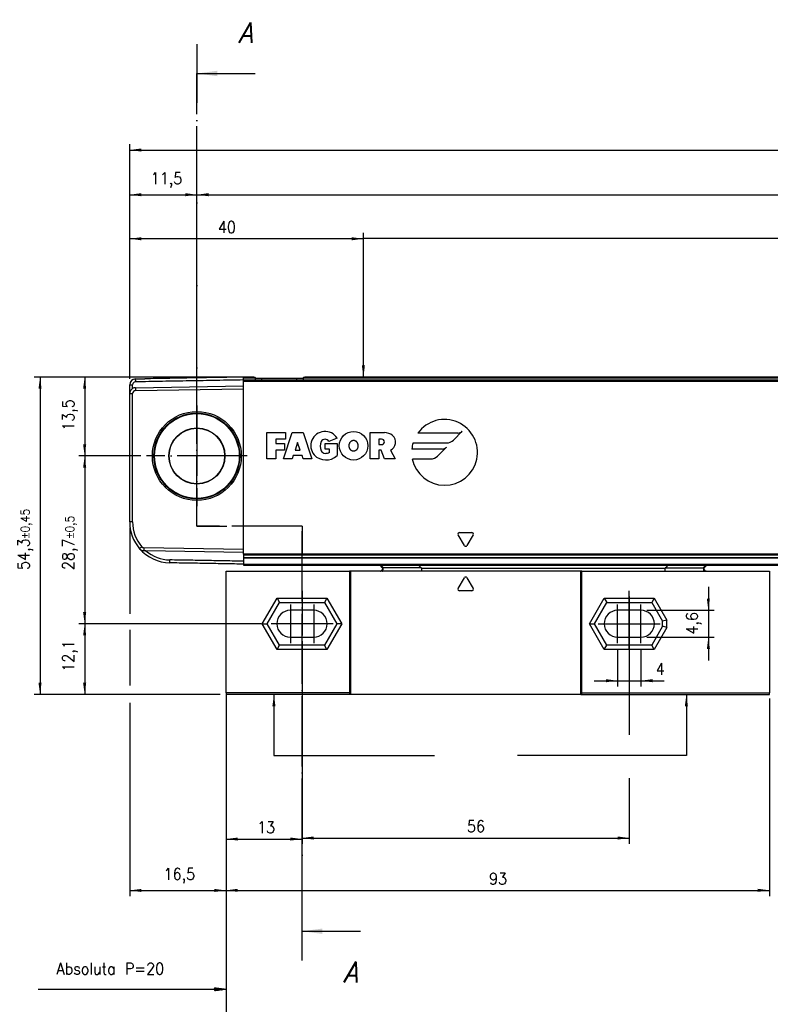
# Model space of a CAD drawing. Header units: millimetres. Extents: x -500 to 979, y -592 to 328.
# Tile 3 of 23: x -373 to -244, y 64 to 232. Entities that reach past the tile are written whole.
import ezdxf

# ---------------------------------------------------------------- set-up
doc = ezdxf.new("R2010")
doc.units = ezdxf.units.MM
doc.linetypes.add('DOT_CENTER', pattern=[14, 12, -1, 0, -1])
doc.layers.add('1', color=7, linetype='Continuous')
doc.styles.add('CONVERTER_11', font='txt.shx', dxfattribs={"width": 0.9, "oblique": 15})
doc.styles.add('CONVERTER_12', font='txt.shx', dxfattribs={"width": 0.9})
doc.dimstyles.new('ME10_DIM_23', dxfattribs={"dimtxt": 2, "dimasz": 2, "dimexe": 1, "dimexo": 1, "dimgap": 1, "dimtad": 1, "dimdsep": 46, "dimtxsty": 'CONVERTER_12', "dimsah": 1, "dimcen": 0.09, "dimclrd": 2, "dimclre": 2, "dimclrt": 2, "dimadec": 0, "dimazin": 0, "dimtfac": 1, "dimtdec": 4, "dimtix": 1, "dimtmove": 0, "dimatfit": 3, "dimfxl": 1, "dimtolj": 1, "dimtzin": 0, "dimarcsym": 0})
doc.dimstyles.new('ME10_DIM_24', dxfattribs={"dimtxt": 2, "dimasz": 2, "dimexe": 1, "dimexo": 1, "dimgap": 1, "dimtad": 1, "dimdsep": 46, "dimtxsty": 'CONVERTER_12', "dimsah": 1, "dimcen": 0.09, "dimclrd": 2, "dimclre": 2, "dimclrt": 2, "dimadec": 0, "dimazin": 0, "dimtfac": 1, "dimtdec": 4, "dimtix": 1, "dimtmove": 0, "dimatfit": 3, "dimfxl": 1, "dimtolj": 1, "dimtzin": 0, "dimarcsym": 0})
doc.dimstyles.new('ME10_DIM_25', dxfattribs={"dimtxt": 2, "dimasz": 2, "dimexe": 1, "dimexo": 1, "dimgap": 1, "dimtad": 1, "dimdsep": 46, "dimtxsty": 'CONVERTER_12', "dimsah": 1, "dimcen": 0.09, "dimclrd": 2, "dimclre": 2, "dimclrt": 2, "dimadec": 0, "dimazin": 0, "dimtol": 1, "dimtp": 0.5, "dimtm": 0.5, "dimtfac": 0.75, "dimtdec": 0, "dimtix": 1, "dimtmove": 0, "dimatfit": 3, "dimfxl": 1, "dimtolj": 1, "dimtzin": 0, "dimarcsym": 0})
doc.dimstyles.new('ME10_DIM_26', dxfattribs={"dimtxt": 2, "dimasz": 2, "dimexe": 1, "dimexo": 1, "dimgap": 1, "dimtad": 1, "dimdsep": 46, "dimtxsty": 'CONVERTER_12', "dimsah": 1, "dimcen": 0.09, "dimclrd": 2, "dimclre": 2, "dimclrt": 2, "dimadec": 0, "dimazin": 0, "dimtfac": 1, "dimtdec": 4, "dimtix": 1, "dimtmove": 0, "dimatfit": 3, "dimfxl": 1, "dimtolj": 1, "dimtzin": 0, "dimarcsym": 0})
doc.dimstyles.new('ME10_DIM_27', dxfattribs={"dimtxt": 2, "dimasz": 2, "dimexe": 1, "dimexo": 1, "dimgap": 1, "dimtad": 1, "dimdsep": 46, "dimtxsty": 'CONVERTER_12', "dimsah": 1, "dimcen": 0.09, "dimclrd": 2, "dimclre": 2, "dimclrt": 2, "dimadec": 0, "dimazin": 0, "dimtfac": 1, "dimtdec": 4, "dimtix": 1, "dimtmove": 0, "dimatfit": 3, "dimfxl": 1, "dimtolj": 1, "dimtzin": 0, "dimarcsym": 0})
doc.dimstyles.new('ME10_DIM_28', dxfattribs={"dimtxt": 2, "dimasz": 2, "dimexe": 1, "dimexo": 1, "dimgap": 1, "dimtad": 1, "dimdsep": 46, "dimtxsty": 'CONVERTER_12', "dimsah": 1, "dimcen": 0.09, "dimclrd": 2, "dimclre": 2, "dimclrt": 2, "dimadec": 0, "dimazin": 0, "dimtfac": 1, "dimtdec": 4, "dimtix": 1, "dimtmove": 0, "dimatfit": 3, "dimfxl": 1, "dimtolj": 1, "dimtzin": 0, "dimarcsym": 0})
doc.dimstyles.new('ME10_DIM_29', dxfattribs={"dimtxt": 2, "dimasz": 2, "dimexe": 1, "dimexo": 1, "dimgap": 1, "dimtad": 1, "dimdsep": 46, "dimtxsty": 'CONVERTER_12', "dimsah": 1, "dimcen": 0.09, "dimclrd": 2, "dimclre": 2, "dimclrt": 2, "dimadec": 0, "dimazin": 0, "dimtfac": 1, "dimtdec": 4, "dimtix": 1, "dimtmove": 0, "dimatfit": 3, "dimfxl": 1, "dimtolj": 1, "dimtzin": 0, "dimarcsym": 0})
doc.dimstyles.new('ME10_DIM_30', dxfattribs={"dimtxt": 2, "dimasz": 2, "dimexe": 1, "dimexo": 1, "dimgap": 1, "dimtad": 1, "dimdsep": 46, "dimtxsty": 'CONVERTER_12', "dimsah": 1, "dimcen": 0.09, "dimclrd": 2, "dimclre": 2, "dimclrt": 2, "dimadec": 0, "dimazin": 0, "dimtfac": 1, "dimtdec": 4, "dimtix": 1, "dimtmove": 0, "dimatfit": 3, "dimfxl": 1, "dimtolj": 1, "dimtzin": 0, "dimarcsym": 0})
doc.dimstyles.new('ME10_DIM_31', dxfattribs={"dimtxt": 2, "dimasz": 2, "dimexe": 1, "dimexo": 1, "dimgap": 1, "dimtad": 1, "dimdsep": 46, "dimtxsty": 'CONVERTER_12', "dimsah": 1, "dimcen": 0.09, "dimclrd": 2, "dimclre": 2, "dimclrt": 2, "dimadec": 0, "dimazin": 0, "dimtol": 1, "dimtp": 0.45, "dimtm": 0.45, "dimtfac": 0.75, "dimtdec": 0, "dimtix": 1, "dimtmove": 0, "dimatfit": 3, "dimfxl": 1, "dimtolj": 1, "dimtzin": 0, "dimarcsym": 0})
doc.dimstyles.new('ME10_DIM_32', dxfattribs={"dimtxt": 2, "dimasz": 2, "dimexe": 1, "dimexo": 1, "dimgap": 1, "dimtad": 1, "dimdsep": 46, "dimtxsty": 'CONVERTER_12', "dimsah": 1, "dimcen": 0.09, "dimclrd": 2, "dimclre": 2, "dimclrt": 2, "dimadec": 0, "dimazin": 0, "dimtfac": 1, "dimtdec": 4, "dimtix": 1, "dimtmove": 0, "dimatfit": 3, "dimfxl": 1, "dimtolj": 1, "dimtzin": 0, "dimarcsym": 0})
doc.dimstyles.new('ME10_DIM_33', dxfattribs={"dimtxt": 2, "dimasz": 2, "dimexe": 1, "dimexo": 1, "dimgap": 1, "dimtad": 1, "dimdsep": 46, "dimtxsty": 'CONVERTER_12', "dimsah": 1, "dimcen": 0.09, "dimclrd": 2, "dimclre": 2, "dimclrt": 2, "dimadec": 0, "dimazin": 0, "dimtol": 1, "dimtp": 0.4, "dimtm": 0.4, "dimtfac": 0.75, "dimtdec": 0, "dimtix": 1, "dimtmove": 0, "dimatfit": 3, "dimfxl": 1, "dimtolj": 1, "dimtzin": 0, "dimarcsym": 0})
doc.dimstyles.new('ME10_DIM_34', dxfattribs={"dimtxt": 2, "dimasz": 2, "dimexe": 1, "dimexo": 1, "dimgap": 1, "dimtad": 1, "dimdsep": 46, "dimtxsty": 'CONVERTER_12', "dimsah": 1, "dimcen": 0.09, "dimclrd": 2, "dimclre": 2, "dimclrt": 2, "dimadec": 0, "dimazin": 0, "dimtol": 1, "dimtp": 0.4, "dimtm": 0.4, "dimtfac": 0.75, "dimtdec": 0, "dimtix": 1, "dimtmove": 0, "dimatfit": 3, "dimfxl": 1, "dimtolj": 1, "dimtzin": 0, "dimarcsym": 0})
doc.dimstyles.new('ME10_DIM_35', dxfattribs={"dimtxt": 2, "dimasz": 2, "dimexe": 1, "dimexo": 1, "dimgap": 1, "dimtad": 1, "dimdsep": 46, "dimtxsty": 'CONVERTER_12', "dimsah": 1, "dimcen": 0.09, "dimclrd": 2, "dimclre": 2, "dimclrt": 2, "dimadec": 0, "dimazin": 0, "dimtfac": 1, "dimtdec": 4, "dimtix": 1, "dimtmove": 0, "dimatfit": 3, "dimfxl": 1, "dimtolj": 1, "dimtzin": 0, "dimarcsym": 0})
doc.dimstyles.new('ME10_DIM_37', dxfattribs={"dimtxt": 2, "dimasz": 2, "dimexe": 1, "dimexo": 1, "dimgap": 1, "dimtad": 1, "dimdsep": 46, "dimtxsty": 'CONVERTER_12', "dimsah": 1, "dimcen": 0.09, "dimclrd": 2, "dimclre": 2, "dimclrt": 2, "dimadec": 0, "dimazin": 0, "dimtfac": 1, "dimtdec": 4, "dimtix": 1, "dimtmove": 0, "dimatfit": 3, "dimfxl": 1, "dimtolj": 1, "dimtzin": 0, "dimarcsym": 0})
doc.dimstyles.new('ME10_DIM_41', dxfattribs={"dimtxt": 2, "dimasz": 2, "dimexe": 1, "dimexo": 1, "dimgap": 1, "dimtad": 1, "dimdsep": 46, "dimtxsty": 'CONVERTER_12', "dimsah": 1, "dimcen": 0.09, "dimclrd": 2, "dimclre": 2, "dimclrt": 2, "dimadec": 0, "dimazin": 0, "dimtfac": 1, "dimtdec": 4, "dimtix": 1, "dimtmove": 0, "dimatfit": 3, "dimfxl": 1, "dimtolj": 1, "dimtzin": 0, "dimarcsym": 0})
doc.dimstyles.new('ME10_DIM_42', dxfattribs={"dimtxt": 2, "dimasz": 2, "dimexe": 1, "dimexo": 1, "dimgap": 1, "dimtad": 1, "dimdsep": 46, "dimtxsty": 'CONVERTER_12', "dimsah": 1, "dimcen": 0.09, "dimclrd": 2, "dimclre": 2, "dimclrt": 2, "dimadec": 0, "dimazin": 0, "dimtfac": 1, "dimtdec": 4, "dimtix": 1, "dimtmove": 0, "dimatfit": 3, "dimfxl": 1, "dimtolj": 1, "dimtzin": 0, "dimarcsym": 0})
doc.dimstyles.get("Standard").update_dxf_attribs({"dimtxt": 0.18, "dimasz": 0.18, "dimexe": 0.18, "dimexo": 0.0625, "dimgap": 0.09, "dimtad": 0, "dimtih": 1, "dimtoh": 1, "dimdec": 4, "dimzin": 0, "dimdsep": 46, "dimtxsty": 'Standard', "dimcen": 0.09, "dimadec": 0, "dimazin": 0, "dimtfac": 1, "dimtdec": 4, "dimtofl": 0, "dimtmove": 0, "dimatfit": 3, "dimfxl": 1, "dimtolj": 1, "dimtzin": 0, "dimarcsym": 0})

# ---------------------------------------------------------------- blocks, each defined once
blk = doc.blocks.new('CABEZA_RANURADA_REGLA_S__15', base_point=(-337.3, 117.05))
at = {"color": 7, "linetype": 'Continuous'}
for p, q in [((-337.3, 117.35), (-337.3, 138.15)), ((-337.3, 138.15), (-316.17, 138.15)), ((-316, 138.15), (-316.17, 138.15)), ((-316.17, 138.15), (-316.17, 117.35)), ((-310.93, 138.15), (-316, 138.15)), ((-316, 138.15), (-316, 117.05)), ((-311, 139.15), (-310.51, 138.66)), ((-310.52, 138.15), (-310.93, 138.15)), ((-303.9, 138.15), (-310.52, 138.15)), ((-303.9, 138.74), (-304.31, 139.15)), ((-276.6, 138.15), (-303.9, 138.15)), ((-276.43, 138.15), (-276.6, 138.15)), ((-276.6, 117.05), (-276.6, 138.15)), ((-276.43, 138.15), (-262.11, 138.15)), ((-276.43, 117.35), (-276.43, 138.15)), ((-261.7, 139.15), (-262.11, 138.74)), ((-262.11, 138.15), (-255.51, 138.15)), ((-255.52, 138.66), (-255.03, 139.15)), ((-255.51, 138.15), (-255.09, 138.15)), ((-255.09, 138.15), (-244.3, 138.15)), ((-244.3, 138.15), (-244.3, 117.35)), ((-297.58, 135.18), (-296.52, 137.03)), ((-296.08, 137.03), (-295.02, 135.18)), ((-295.23, 134.8), (-297.37, 134.8)), ((-328.57, 133.55), (-328.14, 132.8)), ((-320.03, 133.55), (-320.46, 132.8)), ((-272.57, 133.55), (-272.14, 132.8)), ((-264.03, 133.55), (-264.46, 132.8)), ((-330.25, 129.15), (-328.14, 132.8)), ((-328.14, 132.8), (-320.46, 132.8)), ((-322.3, 131.45), (-326.3, 131.45)), ((-320.46, 132.8), (-318.35, 129.15)), ((-274.25, 129.15), (-272.14, 132.8)), ((-272.14, 132.8), (-264.46, 132.8)), ((-266.3, 131.45), (-270.3, 131.45)), ((-264.46, 132.8), (-262.6, 129.58)), ((-261.85, 129.78), (-262.6, 129.58)), ((-331.11, 129.15), (-330.25, 129.15)), ((-328.14, 125.5), (-330.25, 129.15)), ((-318.35, 129.15), (-320.46, 125.5)), ((-317.49, 129.15), (-318.35, 129.15)), ((-275.11, 129.15), (-274.25, 129.15)), ((-272.14, 125.5), (-274.25, 129.15)), ((-262.6, 128.72), (-264.46, 125.5)), ((-262.6, 128.72), (-262.6, 129.58)), ((-261.85, 128.52), (-262.6, 128.72)), ((-326.3, 126.85), (-322.3, 126.85)), ((-270.3, 126.85), (-266.3, 126.85)), ((-328.57, 124.75), (-328.14, 125.5)), ((-320.46, 125.5), (-328.14, 125.5)), ((-320.03, 124.75), (-320.46, 125.5)), ((-272.57, 124.75), (-272.14, 125.5)), ((-264.46, 125.5), (-272.14, 125.5)), ((-264.03, 124.75), (-264.46, 125.5)), ((-316.17, 117.35), (-337.3, 117.35)), ((-337.3, 117.35), (-337.3, 117.05)), ((-316, 117.05), (-337.3, 117.05)), ((-316, 117.05), (-316.17, 117.35)), ((-276.6, 117.05), (-316, 117.05)), ((-276.43, 117.35), (-276.6, 117.05)), ((-276.6, 117.05), (-262.25, 117.05)), ((-276.43, 117.35), (-244.3, 117.35)), ((-262.25, 117.05), (-261, 117.05)), ((-261, 117.05), (-259.75, 117.05)), ((-259.75, 117.05), (-244.3, 117.05)), ((-244.3, 117.05), (-244.3, 117.35))]:
    blk.add_line(p, q, dxfattribs=at)
at = {"color": 3, "linetype": 'Continuous'}
for p, q in [((-310.84, 139.15), (-310.43, 138.74)), ((-303.9, 138.74), (-310.43, 138.74)), ((-303.85, 138.65), (-262.16, 138.65)), ((-262.11, 138.74), (-255.6, 138.74)), ((-255.6, 138.74), (-255.19, 139.15)), ((-331.11, 129.15), (-328.57, 133.55)), ((-328.57, 133.55), (-320.03, 133.55)), ((-320.03, 133.55), (-317.49, 129.15)), ((-275.11, 129.15), (-272.57, 133.55)), ((-272.57, 133.55), (-264.03, 133.55)), ((-264.03, 133.55), (-261.85, 129.78)), ((-261.85, 128.52), (-261.85, 129.78)), ((-328.57, 124.75), (-331.11, 129.15)), ((-317.49, 129.15), (-320.03, 124.75)), ((-272.57, 124.75), (-275.11, 129.15)), ((-261.85, 128.52), (-264.03, 124.75)), ((-320.03, 124.75), (-328.57, 124.75)), ((-264.03, 124.75), (-272.57, 124.75))]:
    blk.add_line(p, q, dxfattribs=at)
at = {"color": 7, "linetype": 'Continuous'}
for centre, radius, start, end in [((-303.98, 138.64), 0.131, 3.7675, 48.9854), ((-262.03, 138.64), 0.13, 131.0124, 176.2306), ((-296.3, 136.9), 0.25, 30, 150), ((-297.37, 135.05), 0.25, 150, 270), ((-295.23, 135.05), 0.25, 270, 30), ((-326.3, 129.15), 2.3, 90, 270), ((-322.3, 129.15), 2.3, 270, 90), ((-270.3, 129.15), 2.3, 90, 270), ((-266.3, 129.15), 2.3, 270, 90)]:
    blk.add_arc(centre, radius, start, end, dxfattribs=at)
for points, knots in [([(-310.93, 138.15), (-310.91, 138.15), (-310.84, 138.16), (-310.73, 138.22), (-310.61, 138.31), (-310.53, 138.44), (-310.49, 138.55), (-310.49, 138.62), (-310.5, 138.65), (-310.51, 138.66)], [0, 0, 0, 0, 0.0741131, 0.2021641, 0.3703055, 0.5215737, 0.6576733, 0.7087042, 0.7462658, 0.7462658, 0.7462658, 0.7462658]), ([(-303.85, 138.65), (-303.85, 138.58), (-303.85, 138.47), (-303.87, 138.31), (-303.87, 138.21), (-303.89, 138.16), (-303.9, 138.15)], [0, 0, 0, 0, 0.1945783, 0.3538246, 0.4620183, 0.5052321, 0.5052321, 0.5052321, 0.5052321]), ([(-262.11, 138.15), (-262.12, 138.16), (-262.14, 138.21), (-262.14, 138.31), (-262.16, 138.47), (-262.16, 138.58), (-262.16, 138.65)], [0, 0, 0, 0, 0.0431727, 0.1513554, 0.3105983, 0.5051762, 0.5051762, 0.5051762, 0.5051762]), ([(-255.52, 138.66), (-255.53, 138.64), (-255.55, 138.59), (-255.52, 138.49), (-255.47, 138.4), (-255.4, 138.3), (-255.29, 138.21), (-255.18, 138.16), (-255.11, 138.15), (-255.09, 138.15)], [0, 0, 0, 0, 0.0620833, 0.1761379, 0.2724647, 0.3813167, 0.5449043, 0.6708685, 0.7457629, 0.7457629, 0.7457629, 0.7457629])]:
    blk.add_open_spline(points, degree=3, knots=knots, dxfattribs=at)
at = {"color": 3, "linetype": 'Continuous'}
for points, knots in [([(-310.52, 138.15), (-310.5, 138.17), (-310.46, 138.21), (-310.45, 138.35), (-310.43, 138.53), (-310.43, 138.67), (-310.43, 138.74)], [0, 0, 0, 0, 0.0612673, 0.1973464, 0.391351, 0.6083017, 0.6083017, 0.6083017, 0.6083017]), ([(-310.43, 138.74), (-310.44, 138.73), (-310.46, 138.71), (-310.48, 138.68), (-310.5, 138.67), (-310.51, 138.66), (-310.51, 138.66)], [0, 0, 0, 0, 0.0443949, 0.0806482, 0.1079614, 0.1118633, 0.1118633, 0.1118633, 0.1118633]), ([(-255.6, 138.74), (-255.6, 138.67), (-255.6, 138.53), (-255.58, 138.35), (-255.57, 138.21), (-255.52, 138.17), (-255.51, 138.15)], [0, 0, 0, 0, 0.2168263, 0.4106589, 0.5465665, 0.6076479, 0.6076479, 0.6076479, 0.6076479]), ([(-255.52, 138.66), (-255.52, 138.66), (-255.52, 138.67), (-255.54, 138.68), (-255.56, 138.71), (-255.58, 138.73), (-255.6, 138.74)], [0, 0, 0, 0, 0.0104252, 0.0208504, 0.0659319, 0.1120602, 0.1120602, 0.1120602, 0.1120602])]:
    blk.add_open_spline(points, degree=3, knots=knots, dxfattribs=at)
at = {"layer": '1', "color": 2, "linetype": 'DOT_CENTER'}
for p, q in [((-324.3, 134.8), (-324.3, 127.15)), ((-268.3, 124.75), (-268.3, 134.8)), ((-326.3, 132.45), (-326.3, 125.85)), ((-322.3, 132.45), (-322.3, 125.85)), ((-270.3, 125.85), (-270.3, 132.45)), ((-266.3, 125.85), (-266.3, 132.45)), ((-319, 129.15), (-329.6, 129.15)), ((-273.6, 129.15), (-263, 129.15))]:
    blk.add_line(p, q, dxfattribs=at)
blk = doc.blocks.new('REGLA_S-620__17', base_point=(-353.8, 139.15))
at = {"color": 7, "linetype": 'Continuous'}
for p, q in [((-352.82, 171.03), (-351.22, 171.05)), ((-333.3, 171.35), (-334.3, 171.35)), ((-334.3, 171.15), (-334.3, 171.35)), ((-334.3, 170.85), (-334.3, 171.15)), ((-334.3, 170.66), (-334.3, 170.85)), ((-334.3, 169.85), (-334.3, 170.66)), ((-332.56, 171.35), (-333.3, 171.35)), ((-332.27, 171.15), (-331.2, 171.15)), ((-331.2, 171.15), (-325.2, 171.15)), ((-325.2, 171.15), (-324.13, 171.15)), ((-203.87, 171.35), (-323.84, 171.35)), ((-353.8, 168.53), (-353.8, 170.03)), ((-353.8, 146.57), (-353.8, 168.53)), ((-353.3, 146.57), (-353.3, 168.53)), ((-352.82, 169.53), (-334.3, 169.85)), ((-352.81, 169.03), (-334.3, 169.35)), ((-334.3, 169.35), (-334.3, 169.85)), ((-334.3, 141.85), (-334.3, 169.35)), ((-351.04, 141.64), (-351.36, 141.65)), ((-334.3, 141.85), (-351.35, 142.15)), ((-334.3, 141.36), (-351.04, 141.64)), ((-334.3, 141.36), (-334.3, 141.85)), ((-334.3, 141.05), (-334.3, 141.36)), ((-334.3, 141.04), (-334.3, 140.88)), ((-334.3, 140.88), (-334.3, 140.45)), ((-334.3, 140.45), (-334.3, 140.43)), ((-334.3, 140.43), (-203.26, 140.43)), ((-334.3, 140.43), (-334.3, 139.85)), ((-334.3, 139.85), (-334.3, 139.35)), ((-334.3, 139.35), (-334.3, 139.15)), ((-334.3, 139.15), (-203.14, 139.15))]:
    blk.add_line(p, q, dxfattribs=at)
at = {"color": 3, "linetype": 'Continuous'}
for p, q in [((-352.81, 170.83), (-352.82, 171.03)), ((-352.81, 170.83), (-352.81, 170.53)), ((-332.27, 171.15), (-334.3, 171.15)), ((-334.3, 170.66), (-203.41, 170.66)), ((-331.2, 170.86), (-331.2, 171.15)), ((-325.2, 170.86), (-325.2, 171.15)), ((-203.74, 171.15), (-324.13, 171.15)), ((-353.8, 170.03), (-353.3, 170.03)), ((-353.8, 168.53), (-353.3, 168.53)), ((-352.82, 169.53), (-352.81, 169.03)), ((-330.3, 161.85), (-327.11, 161.85)), ((-330.3, 157.35), (-330.3, 161.85)), ((-327.49, 157.35), (-325.99, 161.85)), ((-327.11, 161.85), (-327.11, 160.72)), ((-325.99, 161.85), (-324.11, 161.85)), ((-324.11, 161.85), (-322.61, 157.35)), ((-312.65, 157.35), (-312.65, 161.85)), ((-312.65, 161.85), (-310.21, 161.85)), ((-297.61, 161.77), (-304.47, 161.77)), ((-298.37, 160.57), (-296.87, 162.07)), ((-327.11, 160.72), (-328.8, 160.72)), ((-328.8, 160.72), (-328.8, 159.97)), ((-325.05, 160.16), (-325.49, 158.85)), ((-324.61, 158.85), (-325.05, 160.16)), ((-318.3, 160.91), (-319.7, 160.35)), ((-311.15, 160.72), (-311.15, 159.79)), ((-310.68, 160.72), (-311.15, 160.72)), ((-305.3, 160.08), (-299.57, 160.08)), ((-328.8, 159.97), (-327.3, 159.97)), ((-327.3, 158.85), (-328.8, 158.85)), ((-328.8, 158.85), (-328.8, 157.35)), ((-327.3, 159.97), (-327.3, 158.85)), ((-325.49, 158.85), (-324.61, 158.85)), ((-320.35, 159.97), (-318.29, 159.97)), ((-320.35, 159.04), (-320.35, 159.97)), ((-319.6, 159.04), (-320.35, 159.04)), ((-319.6, 158.47), (-319.6, 159.04)), ((-318.29, 159.97), (-318.29, 157.91)), ((-311.15, 159.79), (-310.68, 159.79)), ((-310.77, 158.85), (-311.15, 158.85)), ((-311.15, 158.85), (-311.15, 157.35)), ((-310.21, 157.35), (-310.77, 158.85)), ((-309.17, 158.85), (-308.34, 157.35)), ((-300.34, 159.04), (-305.51, 159.04)), ((-301.1, 157.84), (-299.6, 159.34)), ((-328.8, 157.35), (-330.3, 157.35)), ((-325.99, 157.35), (-327.49, 157.35)), ((-325.8, 157.91), (-325.99, 157.35)), ((-324.3, 157.91), (-325.8, 157.91)), ((-324.11, 157.35), (-324.3, 157.91)), ((-322.61, 157.35), (-324.11, 157.35)), ((-311.15, 157.35), (-312.65, 157.35)), ((-308.34, 157.35), (-310.21, 157.35)), ((-305.42, 157.35), (-302.3, 157.35)), ((-353.3, 146.57), (-353.8, 146.57)), ((-296.52, 142.53), (-297.58, 144.37)), ((-297.37, 144.75), (-295.23, 144.75)), ((-295.02, 144.37), (-296.08, 142.53)), ((-351.72, 142.32), (-352.1, 141.99)), ((-351.35, 142.15), (-351.36, 141.65)), ((-346.92, 139.57), (-346.92, 140.07)), ((-203.68, 141.05), (-334.3, 141.05)), ((-203.56, 140.88), (-334.3, 140.88)), ((-203.27, 140.45), (-334.3, 140.45)), ((-334.3, 139.35), (-203.01, 139.35))]:
    blk.add_line(p, q, dxfattribs=at)
at = {"color": 2, "linetype": 'Continuous'}
blk.add_line((-334.3, 170.85), (-203.54, 170.86), dxfattribs=at)
at = {"color": 7, "linetype": 'Continuous'}
for radius in [7.61, 7.35, 7.25, 4.8, 4.75]:
    blk.add_circle((-342.3, 157.85), radius, dxfattribs=at)
at = {"color": 3, "linetype": 'Continuous'}
blk.add_circle((-315.48, 159.6), 2.44, dxfattribs=at)
at = {"color": 7, "linetype": 'Continuous'}
for centre, radius, start, end in [((-352.8, 170.03), 1, 91, 180), ((-352.8, 170.03), 0.5, 91.5077, 179.9953), ((-352.8, 168.53), 1, 120.005, 180), ((-352.8, 168.53), 1, 91, 120.005), ((-352.8, 168.53), 0.5, 91, 180), ((-346.8, 146.57), 7, 180, 220.8142), ((-346.8, 146.57), 6.5, 180, 220.8142), ((-346.8, 146.57), 7, 220.8142, 269), ((-351.34, 142.65), 1, 220.8142, 269), ((-351.34, 142.65), 0.5, 220.8142, 269), ((-346.8, 146.57), 6.5, 229.2891, 268.9325)]:
    blk.add_arc(centre, radius, start, end, dxfattribs=at)
at = {"color": 3, "linetype": 'Continuous'}
for centre, radius, start, end in [((-299.91, 158.47), 5.63, 191.537, 144.197), ((-320.36, 159.6), 2.44, 32.579, 219.5977), ((-310.21, 159.65), 2.2, 50.7613, 90), ((-297.61, 162.81), 1.04, 270, 315), ((-319.23, 159.5), 1.97, 154.6231, 202.6199), ((-320.36, 159.97), 0.752, 29.9189, 150.0811), ((-310.68, 160.26), 0.469, 270, 90), ((-309.76, 160.21), 1.48, 293.2767, 50.7613), ((-299.91, 158.47), 5.63, 163.4412, 174.2608), ((-299.57, 161.77), 1.69, 270, 315), ((-320.35, 159.04), 0.75, 202.6199, 270), ((-320.35, 159.88), 1.59, 270, 298.0725), ((-300.34, 160.08), 1.04, 270, 315), ((-320.2, 159.96), 2.8, 223.129, 312.9833), ((-302.3, 159.04), 1.69, 270, 315), ((-297.37, 144.5), 0.25, 90, 210), ((-295.23, 144.5), 0.25, 330, 90), ((-296.3, 142.65), 0.25, 210, 330)]:
    blk.add_arc(centre, radius, start, end, dxfattribs=at)
at = {"color": 7, "linetype": 'Continuous'}
for points, knots in [([(-334.3, 170.85), (-335.84, 170.82), (-338.93, 170.77), (-343.55, 170.69), (-348.18, 170.61), (-351.27, 170.55), (-352.81, 170.53)], [0, 0, 0, 0, 4.625706, 9.251412, 13.88531, 18.516016, 18.516016, 18.516016, 18.516016]), ([(-334.3, 171.35), (-335.84, 171.32), (-338.93, 171.27), (-343.29, 171.19), (-347.38, 171.12), (-349.94, 171.08), (-351.22, 171.05)], [0, 0, 0, 0, 4.625706, 9.251412, 13.085721, 16.920029, 16.920029, 16.920029, 16.920029]), ([(-332.56, 171.35), (-332.53, 171.35), (-332.47, 171.34), (-332.38, 171.3), (-332.3, 171.25), (-332.28, 171.18), (-332.27, 171.15)], [0, 0, 0, 0, 0.090928, 0.1806192, 0.2896018, 0.3846964, 0.3846964, 0.3846964, 0.3846964]), ([(-324.13, 171.15), (-324.12, 171.18), (-324.1, 171.25), (-324.02, 171.3), (-323.93, 171.34), (-323.87, 171.35), (-323.84, 171.35)], [0, 0, 0, 0, 0.0950945, 0.2040772, 0.2937684, 0.3846964, 0.3846964, 0.3846964, 0.3846964]), ([(-353.3, 169.39), (-353.3, 169.5), (-353.3, 169.71), (-353.3, 169.92), (-353.3, 170.03)], [0, 0, 0, 0, 0.3170095, 0.6340198, 0.6340198, 0.6340198, 0.6340198]), ([(-334.3, 139.85), (-335.35, 139.87), (-337.45, 139.91), (-340.61, 139.96), (-343.76, 140.02), (-345.87, 140.05), (-346.92, 140.07)], [0, 0, 0, 0, 3.154276, 6.303318, 9.463576, 12.623075, 12.623075, 12.623075, 12.623075]), ([(-334.3, 139.35), (-335.35, 139.37), (-337.45, 139.41), (-340.61, 139.46), (-343.76, 139.52), (-345.87, 139.55), (-346.92, 139.57)], [0, 0, 0, 0, 3.15166, 6.30332, 9.463705, 12.62409, 12.62409, 12.62409, 12.62409])]:
    blk.add_open_spline(points, degree=3, knots=knots, dxfattribs=at)
for points in [[(-332.27, 170.86), (-332.27, 170.91), (-332.27, 171), (-332.27, 171.1), (-332.27, 171.15)], [(-324.13, 171.15), (-324.13, 171.1), (-324.13, 171), (-324.13, 170.91), (-324.13, 170.86)], [(-334.3, 141.05), (-334.3, 141.05), (-334.3, 141.05), (-334.3, 141.04), (-334.3, 141.04)]]:
    blk.add_open_spline(points, degree=3, dxfattribs=at)
at = {"color": 3, "linetype": 'Continuous'}
blk.add_open_spline([(-315.48, 160.54), (-315.49, 160.54), (-315.52, 160.54), (-315.58, 160.53), (-315.67, 160.51), (-315.76, 160.47), (-315.86, 160.41), (-315.96, 160.33), (-316.04, 160.22), (-316.1, 160.12), (-316.15, 160.03), (-316.19, 159.91), (-316.22, 159.8), (-316.23, 159.69), (-316.23, 159.6), (-316.23, 159.48), (-316.21, 159.34), (-316.16, 159.2), (-316.1, 159.07), (-316.05, 158.98), (-315.99, 158.91), (-315.93, 158.84), (-315.83, 158.76), (-315.72, 158.71), (-315.6, 158.67), (-315.49, 158.66), (-315.37, 158.67), (-315.28, 158.69), (-315.19, 158.73), (-315.12, 158.77), (-315.04, 158.83), (-314.97, 158.9), (-314.91, 158.98), (-314.86, 159.07), (-314.8, 159.2), (-314.75, 159.36), (-314.73, 159.53), (-314.73, 159.71), (-314.76, 159.87), (-314.8, 160), (-314.84, 160.1), (-314.89, 160.17), (-314.93, 160.23), (-314.98, 160.3), (-315.06, 160.38), (-315.14, 160.44), (-315.24, 160.49), (-315.33, 160.52), (-315.41, 160.53), (-315.46, 160.54), (-315.47, 160.54), (-315.48, 160.54)], degree=3, knots=[0, 0, 0, 0, 0.034231, 0.07521, 0.197599, 0.299731, 0.376674, 0.533215, 0.703837, 0.771814, 0.873487, 1.004329, 1.161722, 1.228284, 1.321711, 1.437519, 1.572287, 1.743813, 1.885155, 1.994213, 2.066212, 2.157344, 2.281032, 2.428793, 2.5263, 2.657824, 2.758894, 2.886962, 2.94771, 3.029527, 3.130784, 3.251427, 3.321008, 3.428874, 3.569936, 3.741826, 3.921799, 4.100676, 4.277662, 4.406914, 4.514261, 4.597512, 4.653336, 4.737848, 4.849137, 4.98048, 5.061468, 5.162609, 5.280909, 5.298536, 5.316127, 5.316127, 5.316127, 5.316127], dxfattribs=at)
at = {"layer": '1', "color": 2, "linetype": 'DOT_CENTER'}
for p, q in [((-342.3, 166.46), (-342.3, 149.24)), ((-333.69, 157.85), (-350.91, 157.85))]:
    blk.add_line(p, q, dxfattribs=at)
blk = doc.blocks.new('REGLA_S2-620__18', base_point=(-353.8, 117.05))
for name, p in [('REGLA_S-620__17', (-353.8, 139.15)), ('CABEZA_RANURADA_REGLA_S__15', (-337.3, 117.05))]:
    blk.add_blockref(name, p)
blk = doc.blocks.new('*D71')
at = {"layer": '1', "color": 2, "linetype": 'Continuous'}
for p, q in [((-254.76, 135.45), (-254.76, 131.45)), ((-265.3, 131.45), (-253.76, 131.45)), ((-254.76, 131.45), (-254.76, 126.85)), ((-265.3, 126.85), (-253.76, 126.85)), ((-254.76, 126.85), (-254.76, 122.85))]:
    blk.add_line(p, q, dxfattribs=at)
at = {"layer": '1', "color": 2}
for points in [[(-255.02, 133.45), (-254.5, 133.45), (-254.76, 131.45)], [(-254.5, 124.85), (-255.02, 124.85), (-254.76, 126.85)]]:
    blk.add_solid(points, dxfattribs=at)
at = {"layer": '1', "color": 2, "insert": (-255.96, 127.3), "char_height": 2, "attachment_point": 7, "rotation": 90, "line_spacing_factor": 0.60024, "style": 'CONVERTER_12'}
blk.add_mtext('4,6', dxfattribs=at)
blk = doc.blocks.new('*D72')
at = {"layer": '1', "color": 2, "linetype": 'Continuous'}
for p, q in [((-270.3, 124.85), (-270.3, 118.41)), ((-266.3, 124.85), (-266.3, 118.41)), ((-274.3, 119.41), (-270.3, 119.41)), ((-270.3, 119.41), (-266.3, 119.41)), ((-266.3, 119.41), (-262.3, 119.41))]:
    blk.add_line(p, q, dxfattribs=at)
at = {"layer": '1', "color": 2}
for points in [[(-272.3, 119.15), (-272.3, 119.68), (-270.3, 119.41)], [(-264.3, 119.68), (-264.3, 119.15), (-266.3, 119.41)]]:
    blk.add_solid(points, dxfattribs=at)
at = {"layer": '1', "color": 2, "insert": (-263.78, 120.41), "char_height": 2, "attachment_point": 7, "rotation": 0.0001, "line_spacing_factor": 0.60024, "style": 'CONVERTER_12'}
blk.add_mtext('4', dxfattribs=at)
blk = doc.blocks.new('*D73')
at = {"layer": '1', "color": 2, "linetype": 'Continuous'}
for p, q in [((-351.91, 157.85), (-362.5, 157.85)), ((-361.5, 157.85), (-361.5, 129.15)), ((-331.25, 129.15), (-362.5, 129.15))]:
    blk.add_line(p, q, dxfattribs=at)
at = {"layer": '1', "color": 2}
for points in [[(-361.24, 155.85), (-361.77, 155.85), (-361.5, 157.85)], [(-361.77, 131.15), (-361.24, 131.15), (-361.5, 129.15)]]:
    blk.add_solid(points, dxfattribs=at)
at = {"layer": '1', "color": 2, "insert": (-362.7, 138.34), "char_height": 2, "attachment_point": 7, "rotation": 90, "line_spacing_factor": 0.60024, "style": 'CONVERTER_12'}
blk.add_mtext('\\C2;28,7\\C2;\\H1.5;{\\Fgdt;`}0,5', dxfattribs=at)
blk = doc.blocks.new('*D74')
at = {"layer": '1', "color": 2, "linetype": 'Continuous'}
for p, q in [((-332.11, 129.15), (-362.5, 129.15)), ((-361.5, 129.15), (-361.5, 117.05)), ((-338.3, 117.05), (-362.5, 117.05))]:
    blk.add_line(p, q, dxfattribs=at)
at = {"layer": '1', "color": 2}
for points in [[(-361.24, 127.15), (-361.77, 127.15), (-361.5, 129.15)], [(-361.77, 119.05), (-361.24, 119.05), (-361.5, 117.05)]]:
    blk.add_solid(points, dxfattribs=at)
at = {"layer": '1', "color": 2, "insert": (-362.7, 120.95), "char_height": 2, "attachment_point": 7, "rotation": 90, "line_spacing_factor": 0.60024, "style": 'CONVERTER_12'}
blk.add_mtext('12,1', dxfattribs=at)
blk = doc.blocks.new('*D75')
at = {"layer": '1', "color": 2, "linetype": 'Continuous'}
for p, q in [((-268.3, 133.8), (-268.3, 110.17)), ((-324.3, 126.15), (-324.3, 91.51)), ((-268.3, 102.72), (-268.3, 91.51)), ((-324.3, 92.51), (-268.3, 92.51))]:
    blk.add_line(p, q, dxfattribs=at)
at = {"layer": '1', "color": 2}
for points in [[(-322.3, 92.77), (-322.3, 92.24), (-324.3, 92.51)], [(-270.3, 92.24), (-270.3, 92.77), (-268.3, 92.51)]]:
    blk.add_solid(points, dxfattribs=at)
at = {"layer": '1', "color": 2, "insert": (-296.07, 93.51), "char_height": 2, "attachment_point": 7, "rotation": 0.0001, "line_spacing_factor": 0.60024, "style": 'CONVERTER_12'}
blk.add_mtext('56', dxfattribs=at)
blk = doc.blocks.new('*D76')
at = {"layer": '1', "color": 2, "linetype": 'Continuous'}
for p, q in [((-337.3, 116.35), (-337.3, 82.56)), ((-244.3, 116.35), (-244.3, 82.56)), ((-337.3, 83.56), (-244.3, 83.56))]:
    blk.add_line(p, q, dxfattribs=at)
at = {"layer": '1', "color": 2}
for points in [[(-335.3, 83.82), (-335.3, 83.3), (-337.3, 83.56)], [(-246.3, 83.3), (-246.3, 83.82), (-244.3, 83.56)]]:
    blk.add_solid(points, dxfattribs=at)
at = {"layer": '1', "color": 2, "insert": (-292.3, 84.56), "char_height": 2, "attachment_point": 7, "rotation": 0.0001, "line_spacing_factor": 0.60024, "style": 'CONVERTER_12'}
blk.add_mtext('93', dxfattribs=at)
blk = doc.blocks.new('*D77')
at = {"layer": '1', "color": 2, "linetype": 'Continuous'}
for p, q in [((-353.8, 145.57), (-353.8, 130.86)), ((-353.8, 128.1), (-353.8, 118.59)), ((-337.3, 116.35), (-337.3, 82.54)), ((-353.8, 115.61), (-353.8, 82.54)), ((-353.8, 83.54), (-337.3, 83.54))]:
    blk.add_line(p, q, dxfattribs=at)
at = {"layer": '1', "color": 2}
for points in [[(-351.8, 83.8), (-351.8, 83.28), (-353.8, 83.54)], [(-339.3, 83.28), (-339.3, 83.8), (-337.3, 83.54)]]:
    blk.add_solid(points, dxfattribs=at)
at = {"layer": '1', "color": 2, "insert": (-348, 84.74), "char_height": 2, "attachment_point": 7, "rotation": 0.0001, "line_spacing_factor": 0.60024, "style": 'CONVERTER_12'}
blk.add_mtext('16,5', dxfattribs=at)
blk = doc.blocks.new('*D78')
at = {"layer": '1', "color": 2, "linetype": 'Continuous'}
for p, q in [((-337.3, 116.35), (-337.3, 91.33)), ((-324.3, 77.56), (-324.3, 93.33)), ((-337.3, 92.33), (-324.3, 92.33))]:
    blk.add_line(p, q, dxfattribs=at)
at = {"layer": '1', "color": 2}
for points in [[(-335.3, 92.59), (-335.3, 92.07), (-337.3, 92.33)], [(-326.3, 92.07), (-326.3, 92.59), (-324.3, 92.33)]]:
    blk.add_solid(points, dxfattribs=at)
at = {"layer": '1', "color": 2, "insert": (-332, 93.33), "char_height": 2, "attachment_point": 7, "rotation": 0.0001, "line_spacing_factor": 0.60024, "style": 'CONVERTER_12'}
blk.add_mtext('13', dxfattribs=at)
blk = doc.blocks.new('*D79')
at = {"layer": '1', "color": 2, "linetype": 'Continuous'}
for p, q in [((-335.3, 171.35), (-370.14, 171.35)), ((-369.14, 171.35), (-369.14, 117.05)), ((-338.3, 117.05), (-370.14, 117.05))]:
    blk.add_line(p, q, dxfattribs=at)
at = {"layer": '1', "color": 2}
for points in [[(-368.88, 169.35), (-369.4, 169.35), (-369.14, 171.35)], [(-369.4, 119.05), (-368.88, 119.05), (-369.14, 117.05)]]:
    blk.add_solid(points, dxfattribs=at)
at = {"layer": '1', "color": 2, "insert": (-370.34, 138.36), "char_height": 2, "attachment_point": 7, "rotation": 90, "line_spacing_factor": 0.60024, "style": 'CONVERTER_12'}
blk.add_mtext('\\C2;54,3\\C2;\\H1.5;{\\Fgdt;`}0,45', dxfattribs=at)
blk = doc.blocks.new('*D80')
at = {"layer": '1', "color": 2, "linetype": 'Continuous'}
for p, q in [((-335.3, 171.35), (-362.5, 171.35)), ((-361.5, 171.35), (-361.5, 157.85)), ((-351.91, 157.85), (-362.5, 157.85))]:
    blk.add_line(p, q, dxfattribs=at)
at = {"layer": '1', "color": 2}
for points in [[(-361.24, 169.35), (-361.77, 169.35), (-361.5, 171.35)], [(-361.77, 159.85), (-361.24, 159.85), (-361.5, 157.85)]]:
    blk.add_solid(points, dxfattribs=at)
at = {"layer": '1', "color": 2, "insert": (-362.7, 162.15), "char_height": 2, "attachment_point": 7, "rotation": 90, "line_spacing_factor": 0.60024, "style": 'CONVERTER_12'}
blk.add_mtext('13,5', dxfattribs=at)
blk = doc.blocks.new('*D81')
at = {"layer": '1', "color": 2, "linetype": 'Continuous'}
for p, q in [((-353.8, 171.03), (-353.8, 211.18)), ((-28.77, 171.03), (-28.77, 211.18)), ((-353.8, 210.18), (-28.77, 210.18))]:
    blk.add_line(p, q, dxfattribs=at)
at = {"layer": '1', "color": 2}
for points in [[(-351.8, 210.44), (-351.8, 209.91), (-353.8, 210.18)], [(-30.77, 209.91), (-30.77, 210.44), (-28.77, 210.18)]]:
    blk.add_solid(points, dxfattribs=at)
at = {"layer": '1', "color": 2, "insert": (-197.05, 211.18), "char_height": 2, "attachment_point": 7, "rotation": 0.0001, "line_spacing_factor": 0.60024, "style": 'CONVERTER_12'}
blk.add_mtext('\\C2;(CM+138)\\C2;\\H1.5;{\\Fgdt;`}0,4', dxfattribs=at)
blk = doc.blocks.new('*D82')
at = {"layer": '1', "color": 2, "linetype": 'Continuous'}
for p, q in [((-342.3, 167.46), (-342.3, 203.53)), ((-342.3, 202.53), (-40.27, 202.53)), ((-40.27, 199.14), (-40.27, 203.53)), ((-40.27, 167.46), (-40.27, 191.41))]:
    blk.add_line(p, q, dxfattribs=at)
at = {"layer": '1', "color": 2}
for points in [[(-340.3, 202.8), (-340.3, 202.27), (-342.3, 202.53)], [(-42.27, 202.27), (-42.27, 202.8), (-40.27, 202.53)]]:
    blk.add_solid(points, dxfattribs=at)
at = {"layer": '1', "color": 2, "insert": (-196.6, 203.53), "char_height": 2, "attachment_point": 7, "rotation": 0.0001, "line_spacing_factor": 0.60024, "style": 'CONVERTER_12'}
blk.add_mtext('\\C2;\\C2;\\C2;(CM+115)\\C2;\\H1.5;{\\Fgdt;`}0,4\\C2;', dxfattribs=at)
blk = doc.blocks.new('*D83')
at = {"layer": '1', "color": 2, "linetype": 'Continuous'}
for p, q in [((-353.8, 171.03), (-353.8, 203.53)), ((-353.8, 202.53), (-342.3, 202.53)), ((-342.3, 167.46), (-342.3, 203.53))]:
    blk.add_line(p, q, dxfattribs=at)
at = {"layer": '1', "color": 2}
for points in [[(-351.8, 202.8), (-351.8, 202.27), (-353.8, 202.53)], [(-344.3, 202.27), (-344.3, 202.8), (-342.3, 202.53)]]:
    blk.add_solid(points, dxfattribs=at)
at = {"layer": '1', "color": 2, "insert": (-350.2, 203.73), "char_height": 2, "attachment_point": 7, "rotation": 0.0001, "line_spacing_factor": 0.60024, "style": 'CONVERTER_12'}
blk.add_mtext('11,5', dxfattribs=at)
blk = doc.blocks.new('*D85')
at = {"layer": '1', "color": 2, "linetype": 'Continuous'}
for p, q in [((-353.8, 171.03), (-353.8, 196)), ((-313.8, 172.35), (-313.8, 196)), ((-313.8, 195), (-353.8, 195))]:
    blk.add_line(p, q, dxfattribs=at)
at = {"layer": '1', "color": 2}
for points in [[(-351.8, 195.26), (-351.8, 194.74), (-353.8, 195)], [(-315.8, 194.74), (-315.8, 195.26), (-313.8, 195)]]:
    blk.add_solid(points, dxfattribs=at)
at = {"layer": '1', "color": 2, "insert": (-338.7, 196), "char_height": 2, "attachment_point": 7, "rotation": 0.0001, "line_spacing_factor": 0.60024, "style": 'CONVERTER_12'}
blk.add_mtext('40', dxfattribs=at)
blk = doc.blocks.new('*D89')
at = {"layer": '1', "color": 2, "linetype": 'Continuous'}
for p, q in [((-337.3, 116.05), (-337.3, 11.13)), ((-332.3, 20.2), (-332.3, 11.13)), ((-341.3, 12.13), (-337.3, 12.13)), ((-337.3, 12.13), (-332.3, 12.13)), ((-332.3, 12.13), (-328.3, 12.13))]:
    blk.add_line(p, q, dxfattribs=at)
at = {"layer": '1', "color": 2}
for points in [[(-339.3, 11.87), (-339.3, 12.39), (-337.3, 12.13)], [(-330.3, 12.39), (-330.3, 11.87), (-332.3, 12.13)]]:
    blk.add_solid(points, dxfattribs=at)
at = {"layer": '1', "color": 2, "insert": (-335.4, 13.13), "char_height": 2, "attachment_point": 7, "rotation": 0.0001, "line_spacing_factor": 0.60024, "style": 'CONVERTER_12'}
blk.add_mtext('5', dxfattribs=at)
blk = doc.blocks.new('*D90')
at = {"layer": '1', "color": 2, "linetype": 'Continuous'}
for p, q in [((-337.3, 116.05), (-337.3, 38.41)), ((-302.3, 51.9), (-302.3, 38.41)), ((-337.3, 39.41), (-302.3, 39.41))]:
    blk.add_line(p, q, dxfattribs=at)
at = {"layer": '1', "color": 2}
for points in [[(-335.3, 39.67), (-335.3, 39.14), (-337.3, 39.41)], [(-304.3, 39.14), (-304.3, 39.67), (-302.3, 39.41)]]:
    blk.add_solid(points, dxfattribs=at)
at = {"layer": '1', "color": 2, "insert": (-321.3, 40.41), "char_height": 2, "attachment_point": 7, "rotation": 0.0001, "line_spacing_factor": 0.60024, "style": 'CONVERTER_12'}
blk.add_mtext('35', dxfattribs=at)
blk = doc.blocks.new('B-B__12', base_point=(-352.55, 67.81))
at = {"layer": '1', "color": 2, "linetype": 'DOT_CENTER'}
for p, q in [((-342.3, 145.83), (-342.3, 223.26)), ((-324.3, 145.83), (-342.3, 145.83)), ((-324.3, 76.56), (-324.3, 145.83))]:
    blk.add_line(p, q, dxfattribs=at)
at = {"layer": '1', "color": 7}
for points in [[(-338.8, 223.73), (-338.8, 222.8), (-342.3, 223.26)], [(-320.8, 77.02), (-320.8, 76.1), (-324.3, 76.56)]]:
    blk.add_solid(points, dxfattribs=at)
at = {"layer": '1', "color": 7, "char_height": 3.5, "attachment_point": 5, "line_spacing_factor": 1.20048, "style": 'CONVERTER_11'}
for insert in [(-334.05, 230.26), (-316.05, 69.56)]:
    blk.add_mtext('A', dxfattribs=dict(at, insert=insert))
at = {"layer": '1', "color": 7, "linetype": 'Continuous', "has_arrowhead": 0}
for points in [[(-342.3, 228.26), (-342.3, 223.26)], [(-342.3, 223.26), (-332.3, 223.26)], [(-342.3, 223.26), (-342.3, 218.26)], [(-342.3, 145.83), (-342.3, 150.83)], [(-342.3, 145.83), (-337.3, 145.83)], [(-324.3, 145.83), (-329.3, 145.83)], [(-324.3, 145.83), (-324.3, 140.83)], [(-324.3, 76.56), (-324.3, 81.56)], [(-324.3, 76.56), (-314.3, 76.56)], [(-324.3, 71.56), (-324.3, 76.56)]]:
    blk.add_leader(points, dimstyle='Standard', dxfattribs=at)
blk = doc.blocks.new('Front2', base_point=(-249.8, 144.2))
at = {"layer": '1', "color": 6, "linetype": 'Continuous'}
blk.add_line((-313.8, 171.35), (-313.8, 171.15), dxfattribs=at)
at = {"layer": '1', "color": 2}
for points in [[(-314.063, 173.35), (-313.537, 173.35), (-313.8, 171.35)], [(-328.848, 115.05), (-329.375, 115.05), (-329.112, 117.05)], [(-258.261, 115.05), (-258.788, 115.05), (-258.524, 117.05)]]:
    blk.add_solid(points, dxfattribs=at)
blk.add_blockref('REGLA_S2-620__18', (-353.8, 117.05))
at = {"layer": '1'}
blk.add_blockref('B-B__12', (-352.55, 67.813), dxfattribs=at)
dim = blk.add_linear_dim(base=(-353.8, 210.178), p1=(-28.773, 170.027), p2=(-353.8, 170.027), text='(CM+138)', dimstyle='ME10_DIM_33', dxfattribs=at)
dim.commit()
dim.dimension.update_dxf_attribs({"geometry": '*D81', "text_midpoint": (-188.942, 212.178), "text_rotation": 0.00014})
for base, p1, p2, dimstyle, picture, middle in [((-353.8, 202.532), (-342.3, 166.456), (-353.8, 170.027), 'ME10_DIM_35', '*D83', (-348.05, 204.632)), ((-313.8, 195), (-353.8, 170.027), (-313.8, 171.35), 'ME10_DIM_37', '*D85', (-337.2, 197)), ((-353.8, 83.54), (-337.3, 117.35), (-353.8, 146.569), 'ME10_DIM_29', '*D77', (-345.55, 85.64)), ((-324.3, 92.505), (-268.3, 134.8), (-324.3, 127.15), 'ME10_DIM_27', '*D75', (-294.574, 94.505)), ((-337.3, 83.56), (-244.3, 117.35), (-337.3, 117.35), 'ME10_DIM_28', '*D76', (-290.8, 85.56)), ((-337.3, 92.329), (-324.3, 76.563), (-337.3, 117.35), 'ME10_DIM_30', '*D78', (-330.8, 94.329))]:
    dim = blk.add_linear_dim(base=base, p1=p1, p2=p2, dimstyle=dimstyle, dxfattribs=at)
    dim.commit()
    dim.dimension.update_dxf_attribs({"geometry": picture, "text_midpoint": middle, "text_rotation": 0.00014})
dim = blk.add_linear_dim(base=(-342.3, 202.532), p1=(-40.273, 166.456), p2=(-342.3, 166.456), text='(CM+115)', dimstyle='ME10_DIM_34', override={"dimpost": '<>'}, dxfattribs=at)
dim.commit()
dim.dimension.update_dxf_attribs({"geometry": '*D82', "text_midpoint": (-188.786, 204.532), "text_rotation": 0.00014})
for base, p1, p2, dimstyle, picture, middle in [((-369.139, 171.35), (-337.3, 117.05), (-334.3, 171.35), 'ME10_DIM_31', '*D79', (-371.239, 144.2)), ((-361.502, 171.35), (-350.906, 157.85), (-334.3, 171.35), 'ME10_DIM_32', '*D80', (-363.602, 164.6)), ((-361.502, 157.85), (-330.247, 129.15), (-350.906, 157.85), 'ME10_DIM_25', '*D73', (-363.602, 143.5)), ((-361.502, 129.15), (-337.3, 117.05), (-331.113, 129.15), 'ME10_DIM_26', '*D74', (-363.602, 123.1))]:
    dim = blk.add_linear_dim(base=base, p1=p1, p2=p2, angle=90, dimstyle=dimstyle, dxfattribs=at)
    dim.commit()
    dim.dimension.update_dxf_attribs({"geometry": picture, "text_midpoint": middle, "text_rotation": 90})
for p1, p2, distance, dimstyle, picture, middle, turn in [((-266.3, 126.85), (-266.3, 131.45), -11.541, 'ME10_DIM_23', '*D71', (-256.859, 129.15), 90), ((-266.3, 125.85), (-270.3, 125.85), 6.436, 'ME10_DIM_24', '*D72', (-263.177, 121.414), 0.00014)]:
    dim = blk.add_aligned_dim(p1=p1, p2=p2, distance=distance, dimstyle=dimstyle, dxfattribs=at)
    dim.commit()
    dim.dimension.update_dxf_attribs({"geometry": picture, "text_midpoint": middle, "text_rotation": turn})
at = {"layer": '1', "color": 2, "linetype": 'Continuous', "has_arrowhead": 0}
for points in [[(-313.8, 171.35), (-313.8, 195.115), (-153.683, 195.115)], [(-329.112, 117.05), (-329.112, 106.63), (-301.612, 106.63)], [(-258.524, 117.05), (-258.524, 106.63), (-287.424, 106.63)]]:
    blk.add_leader(points, dimstyle='Standard', dxfattribs=at)
blk = doc.blocks.new('Posiciones_Io', base_point=(-275.38, 56.374))
at = {"layer": '1', "linetype": 'Continuous'}
h = blk.add_hatch(dxfattribs=at)
h.set_pattern_fill('_USER', color=2, scale=0.01, angle=45, pattern_type=0)
h.set_pattern_definition([(45, (0, 0), (-0.0070710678, 0.0070710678), [])])
h.paths.add_polyline_path([(-339.3, 66.905), (-339.3, 66.405), (-337.3, 66.655)])
at = {"layer": '1', "color": 2, "linetype": 'Continuous'}
for p, q in [((-337.3, 117.05), (-337.3, 14.35)), ((-369.461, 66.655), (-337.3, 66.655)), ((-339.3, 66.905), (-339.3, 66.405)), ((-339.3, 66.905), (-337.3, 66.655)), ((-337.3, 66.655), (-339.3, 66.405))]:
    blk.add_line(p, q, dxfattribs=at)
at = {"layer": '1', "color": 2, "style": 'CONVERTER_12', "width": 0.9}
blk.add_text('Absoluta P=20', height=2, dxfattribs=at).set_placement((-366.319, 69.161))
at = {"layer": '1'}
for base, p1, dimstyle, picture, middle in [((-337.3, 12.131), (-332.3, 21.2), 'ME10_DIM_41', '*D89', (-334.8, 14.131)), ((-337.3, 39.405), (-302.3, 52.9), 'ME10_DIM_42', '*D90', (-319.8, 41.405))]:
    dim = blk.add_linear_dim(base=base, p1=p1, p2=(-337.3, 117.05), dimstyle=dimstyle, dxfattribs=at)
    dim.commit()
    dim.dimension.update_dxf_attribs({"geometry": picture, "text_midpoint": middle, "text_rotation": 0.00014})

msp = doc.modelspace()

# ---------------------------------------------------------------- block references
msp.add_blockref('Front2', (-249.8, 144.2))
at = {"layer": '1'}
msp.add_blockref('Posiciones_Io', (-275.38, 56.37), dxfattribs=at)

doc.saveas('drawing.dxf')
